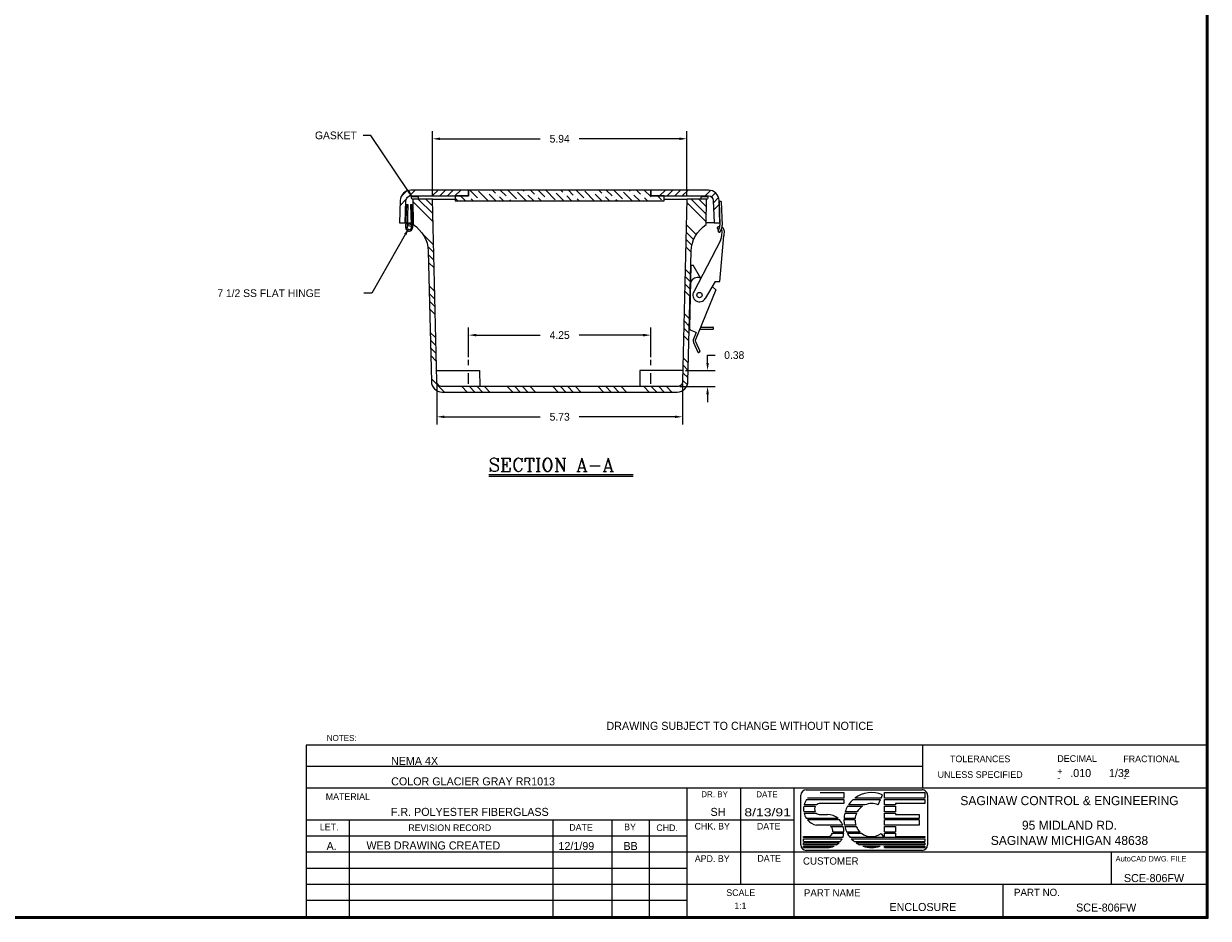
# Model space of a CAD drawing. Extents: x 0 to 64, y 0 to 41.8.
# Tile 3 of 4: x 36.4 to 64, y 0 to 20.9. Entities that reach past the tile are written whole.
import ezdxf
from ezdxf.enums import TextEntityAlignment as Align

# ---------------------------------------------------------------- set-up
doc = ezdxf.new("R2010")
doc.units = 0
doc.header["$MEASUREMENT"] = 0
doc.layers.get('0').update_dxf_attribs({"linetype": 'CONTINUOUS'})
for name, color, linetype in [('DIM', 3, 'CONTINUOUS'), ('HATCH', 4, 'CONTINUOUS'), ('TITLE', 1, 'CONTINUOUS')]:
    doc.layers.add(name, color=color, linetype=linetype)
doc.styles.add('COMPLEX', font='ROMANC')
doc.styles.add('ITALIC', font='txt')
doc.dimstyles.get("Standard").update_dxf_attribs({"dimtxt": 0.18, "dimasz": 0.18, "dimexe": 0.18, "dimexo": 0.0625, "dimgap": 0.09, "dimtad": 0, "dimtih": 1, "dimtoh": 1, "dimdec": 4, "dimzin": 0, "dimdsep": 46, "dimtxsty": 'Standard', "dimcen": 0.09, "dimadec": 0, "dimazin": 0, "dimtfac": 1, "dimtdec": 4, "dimtofl": 0, "dimtmove": 0, "dimatfit": 3, "dimfxl": 0, "dimtolj": 1, "dimtzin": 0, "dimarcsym": 0})

# ---------------------------------------------------------------- blocks, each defined once
blk = doc.blocks.new('SAATX')
for p, q in [((-0.842166, 0.02), (0.842166, 0.02)), ((-0.842166, 0), (0.842166, 0))]:
    blk.add_line(p, q)
at = {"style": 'COMPLEX'}
blk.add_text('SECTION A-A', height=0.156, dxfattribs=at).set_placement((-0.845514, 0.055141))
blk = doc.blocks.new('*X20')
at = {"color": 0}
for p, q in [((45.166681, 15.114643), (45.307248, 15.25521)), ((45.36153, 15.132715), (45.501537, 15.272722)), ((45.896867, 15.137722), (46.031867, 15.272722)), ((46.073644, 15.137722), (46.208644, 15.272722)), ((46.25042, 15.137722), (46.38542, 15.272722)), ((46.427197, 15.137722), (46.562197, 15.272722)), ((45.145307, 14.916492), (45.289348, 15.060533))]:
    blk.add_line(p, q, dxfattribs=at)
blk = doc.blocks.new('*X21')
at = {"color": 0}
for p, q in [((51.200168, 15.137722), (51.335168, 15.272722)), ((51.376945, 15.137722), (51.511945, 15.272722)), ((51.553721, 15.137722), (51.688721, 15.272722)), ((51.730498, 15.137722), (51.865498, 15.272722)), ((52.260828, 15.137722), (52.390501, 15.267395)), ((52.41315, 15.113267), (52.50747, 15.207587)), ((52.455763, 14.979104), (52.576861, 15.100201)), ((52.461728, 14.808292), (52.592252, 14.938816))]:
    blk.add_line(p, q, dxfattribs=at)
blk = doc.blocks.new('*X22')
at = {"color": 0}
for p, q in [((46.95631, 15.09231), (46.775898, 15.272722)), ((47.199378, 15.026019), (46.978407, 15.24699)), ((47.133086, 15.269087), (47.129451, 15.272722)), ((47.177281, 15.224893), (47.177281, 15.224893)), ((47.376154, 15.202796), (47.306228, 15.272722)), ((47.619222, 15.136505), (47.483005, 15.272722)), ((47.86229, 15.070213), (47.659781, 15.272722)), ((47.840193, 15.269087), (47.840193, 15.269087)), ((48.086558, 15.022722), (47.884387, 15.224893)), ((48.039067, 15.24699), (48.013335, 15.272722)), ((48.083261, 15.202796), (48.083261, 15.202796)), ((48.282135, 15.180699), (48.190112, 15.272722)), ((48.525203, 15.114407), (48.366888, 15.272722)), ((48.768271, 15.048116), (48.5473, 15.269087)), ((48.746174, 15.24699), (48.746174, 15.24699)), ((48.970442, 15.022722), (48.790368, 15.202796)), ((48.945048, 15.224893), (48.897218, 15.272722)), ((49.188115, 15.158602), (49.073995, 15.272722)), ((49.431183, 15.09231), (49.250772, 15.272722)), ((49.674251, 15.026019), (49.453281, 15.24699)), ((49.60796, 15.269087), (49.604325, 15.272722)), ((49.652154, 15.224893), (49.652154, 15.224893)), ((49.851028, 15.202796), (49.781102, 15.272722)), ((50.094096, 15.136505), (49.957879, 15.272722)), ((50.337164, 15.070213), (50.134655, 15.272722)), ((50.315067, 15.269087), (50.315067, 15.269087)), ((50.561432, 15.022722), (50.359261, 15.224893)), ((50.513941, 15.24699), (50.488209, 15.272722)), ((50.558135, 15.202796), (50.558135, 15.202796)), ((50.757009, 15.180699), (50.664985, 15.272722)), ((51.000077, 15.114407), (50.841762, 15.272722)), ((46.495568, 15.022722), (46.431669, 15.086621)), ((46.672345, 15.022722), (46.558562, 15.136505)), ((46.757436, 15.114407), (46.757436, 15.114407)), ((46.849121, 15.022722), (46.80163, 15.070213)), ((47.000504, 15.048116), (47.000504, 15.048116)), ((47.379451, 15.022722), (47.221475, 15.180699)), ((47.420349, 15.158602), (47.420349, 15.158602)), ((47.556228, 15.022722), (47.464543, 15.114407)), ((47.663416, 15.09231), (47.663416, 15.09231)), ((47.733005, 15.022722), (47.707611, 15.048116)), ((47.906484, 15.026019), (47.906484, 15.026019)), ((48.263335, 15.022722), (48.127455, 15.158602)), ((48.326329, 15.136505), (48.326329, 15.136505)), ((48.440112, 15.022722), (48.370523, 15.09231)), ((48.569397, 15.070213), (48.569397, 15.070213)), ((48.616888, 15.022722), (48.613591, 15.026019)), ((48.989242, 15.180699), (48.989242, 15.180699)), ((49.147218, 15.022722), (49.033436, 15.136505)), ((49.23231, 15.114407), (49.23231, 15.114407)), ((49.323995, 15.022722), (49.276504, 15.070213)), ((49.475378, 15.048116), (49.475378, 15.048116)), ((49.854325, 15.022722), (49.696348, 15.180699)), ((49.895222, 15.158602), (49.895222, 15.158602)), ((50.031102, 15.022722), (49.939416, 15.114407)), ((50.13829, 15.09231), (50.13829, 15.09231)), ((50.207879, 15.022722), (50.182484, 15.048116)), ((50.381358, 15.026019), (50.381358, 15.026019)), ((50.738209, 15.022722), (50.602329, 15.158602)), ((50.801203, 15.136505), (50.801203, 15.136505)), ((50.914985, 15.022722), (50.845397, 15.09231)), ((51.044271, 15.070213), (51.044271, 15.070213)), ((51.091762, 15.022722), (51.088465, 15.026019)), ((51.243145, 15.048116), (51.153539, 15.137722))]:
    blk.add_line(p, q, dxfattribs=at)
blk = doc.blocks.new('*X23')
at = {"color": 0}
for p, q in [((45.914023, 14.543607), (45.446112, 15.011518)), ((45.909696, 14.724711), (45.571684, 15.062722)), ((45.905368, 14.905815), (45.748461, 15.062722)), ((52.289792, 14.531799), (51.837246, 14.984344)), ((52.291556, 14.706812), (51.935645, 15.062722)), ((52.293319, 14.881825), (52.112422, 15.062722)), ((52.295083, 15.056838), (52.289199, 15.062722)), ((45.472383, 14.454916), (45.451511, 14.475789)), ((52.055671, 14.23559), (51.82487, 14.46639)), ((45.927005, 14.000295), (45.672049, 14.255251)), ((51.952239, 13.985469), (51.81662, 14.121088)), ((51.994754, 14.11973), (51.820745, 14.293739)), ((45.931332, 13.819191), (45.794281, 13.956242)), ((51.934576, 13.826354), (51.812494, 13.948436)), ((45.93566, 13.638087), (45.8076, 13.766146)), ((45.939987, 13.456983), (45.811926, 13.585043)), ((51.922204, 13.308396), (51.800118, 13.430482)), ((45.952969, 12.913671), (45.824904, 13.041736)), ((51.913956, 12.963091), (51.791868, 13.08518)), ((51.91808, 13.135744), (51.795993, 13.257831)), ((45.957296, 12.732567), (45.829229, 12.860633)), ((51.909832, 12.790438), (51.787742, 12.912528)), ((45.961624, 12.551463), (45.833555, 12.679531)), ((45.965951, 12.370359), (45.837881, 12.498429)), ((51.893337, 12.099827), (51.771241, 12.221923)), ((51.897461, 12.27248), (51.775366, 12.394574)), ((45.978933, 11.827047), (45.850858, 11.955121)), ((51.889213, 11.927174), (51.767115, 12.049272)), ((45.98326, 11.645943), (45.855184, 11.774019)), ((51.885089, 11.754522), (51.76299, 11.87662)), ((45.987587, 11.464838), (45.85951, 11.592916)), ((45.991915, 11.283734), (45.863836, 11.411814)), ((51.872717, 11.236563), (51.750614, 11.358666)), ((51.868593, 11.063911), (51.746489, 11.186015)), ((46.182597, 10.562722), (45.876813, 10.868506)), ((51.848604, 10.730346), (51.738238, 10.840712)), ((51.864469, 10.891258), (51.742363, 11.013363)), ((46.712927, 10.562722), (46.587927, 10.687722)), ((46.889704, 10.562722), (46.764704, 10.687722)), ((47.066481, 10.562722), (46.941481, 10.687722)), ((47.243257, 10.562722), (47.118257, 10.687722)), ((47.773587, 10.562722), (47.648587, 10.687722)), ((47.950364, 10.562722), (47.825364, 10.687722)), ((48.127141, 10.562722), (48.002141, 10.687722)), ((48.303918, 10.562722), (48.178918, 10.687722)), ((48.834248, 10.562722), (48.709248, 10.687722)), ((49.011024, 10.562722), (48.886024, 10.687722)), ((49.187801, 10.562722), (49.062801, 10.687722)), ((49.364578, 10.562722), (49.239578, 10.687722)), ((49.894908, 10.562722), (49.769908, 10.687722)), ((50.071684, 10.562722), (49.946684, 10.687722)), ((50.248461, 10.562722), (50.123461, 10.687722)), ((50.425238, 10.562722), (50.300238, 10.687722)), ((50.955568, 10.562722), (50.830568, 10.687722)), ((51.132345, 10.562722), (51.007345, 10.687722)), ((51.309121, 10.562722), (51.184121, 10.687722)), ((51.485898, 10.562722), (51.360898, 10.687722))]:
    blk.add_line(p, q, dxfattribs=at)
blk = doc.blocks.new('SCE')
at = {"color": 0}
for p, q in [((7.043, 2.4921), (7.9661, 2.4921)), ((7.1529, 2.4701), (7.3434, 2.4701)), ((7.1529, 2.4701), (7.3434, 2.4701)), ((7.3434, 2.4701), (7.3434, 2.4248)), ((7.6658, 2.4248), (7.6658, 2.4701)), ((7.6658, 2.4701), (7.9878, 2.4701)), ((7.6658, 2.4701), (7.9878, 2.4701)), ((7.9878, 2.4701), (7.9878, 2.4248)), ((6.9991, 2.0526), (6.9991, 2.4481)), ((7.0229, 2.3601), (7.1147, 2.3601)), ((7.1235, 2.371), (7.0252, 2.371)), ((7.0449, 2.4139), (7.3434, 2.4139)), ((7.3434, 2.4248), (7.0534, 2.4248)), ((7.3434, 2.3822), (7.1529, 2.3822)), ((7.3434, 2.4139), (7.3434, 2.3822)), ((7.3728, 2.3601), (7.49, 2.3601)), ((7.5099, 2.371), (7.3795, 2.371)), ((7.4163, 2.4139), (7.6339, 2.4139)), ((7.6386, 2.4248), (7.4295, 2.4248)), ((7.6155, 2.3714), (7.6339, 2.4139)), ((7.6386, 2.4248), (7.6504, 2.452)), ((7.9878, 2.4248), (7.6658, 2.4248)), ((7.6658, 2.4139), (7.9878, 2.4139)), ((7.6658, 2.371), (7.6658, 2.4139)), ((7.7537, 2.371), (7.6658, 2.371)), ((7.6658, 2.3601), (7.7537, 2.3601)), ((7.6658, 2.3172), (7.6658, 2.3601)), ((7.7537, 2.3822), (7.7537, 2.371)), ((7.9878, 2.3822), (7.7537, 2.3822)), ((7.7537, 2.3601), (7.7537, 2.3172)), ((7.9878, 2.4139), (7.9878, 2.3822)), ((8.0098, 2.4483), (8.0098, 2.0526)), ((7.1143, 2.3172), (7.0227, 2.3172)), ((7.025, 2.3063), (7.1228, 2.3063)), ((7.1529, 2.2943), (7.2118, 2.2944)), ((7.3507, 2.3063), (7.4438, 2.3063)), ((7.4495, 2.3172), (7.3538, 2.3172)), ((7.7537, 2.3172), (7.6658, 2.3172)), ((7.6658, 2.3063), (7.7537, 2.3063)), ((7.6658, 2.2634), (7.6658, 2.3063)), ((7.7537, 2.3063), (7.7537, 2.2943)), ((7.7537, 2.2943), (7.9439, 2.2943)), ((7.9439, 2.2943), (7.9439, 2.2634)), ((7.2964, 2.2634), (7.0444, 2.2634)), ((7.3347, 2.2096), (7.1242, 2.2096)), ((7.2365, 2.1987), (7.3384, 2.1987)), ((7.432, 2.2634), (7.3438, 2.2634)), ((7.4378, 2.2096), (7.3472, 2.2096)), ((7.3496, 2.1987), (7.4419, 2.1987)), ((7.9439, 2.2634), (7.6658, 2.2634)), ((7.6658, 2.2096), (7.6658, 2.2525)), ((7.9439, 2.2096), (7.6658, 2.2096)), ((7.6658, 2.1987), (7.7537, 2.1987)), ((7.6658, 2.1558), (7.6658, 2.1987)), ((7.7537, 2.1987), (7.7537, 2.1558)), ((7.9439, 2.2525), (7.9439, 2.2096)), ((7.021, 2.1122), (7.021, 2.1185)), ((7.021, 2.1185), (7.2116, 2.1185)), ((7.3335, 2.1122), (7.021, 2.1122)), ((7.021, 2.1013), (7.3284, 2.1013)), ((7.021, 2.0795), (7.021, 2.1013)), ((7.021, 2.0795), (7.314, 2.0795)), ((7.2519, 2.1449), (7.3423, 2.1449)), ((7.255, 2.1558), (7.3433, 2.1558)), ((7.3648, 2.1558), (7.4713, 2.1558)), ((7.3704, 2.1449), (7.4841, 2.1449)), ((7.6603, 2.1122), (7.3923, 2.1122)), ((7.4017, 2.1013), (7.9878, 2.1013)), ((7.425, 2.0795), (7.9878, 2.0795)), ((7.639, 2.1425), (7.6603, 2.1122)), ((7.6658, 2.1558), (7.7537, 2.1558)), ((7.6658, 2.1449), (7.7537, 2.1449)), ((7.6658, 2.1122), (7.6658, 2.1449)), ((7.9878, 2.1122), (7.6658, 2.1122)), ((7.7537, 2.1449), (7.7537, 2.1185)), ((7.7537, 2.1185), (7.9878, 2.1185)), ((7.9878, 2.1185), (7.9878, 2.1122)), ((7.9878, 2.1013), (7.9878, 2.0795)), ((7.021, 2.0686), (7.3042, 2.0686)), ((7.021, 2.0524), (7.021, 2.0686)), ((7.2842, 2.0524), (7.021, 2.0524)), ((7.021, 2.0416), (7.2641, 2.0416)), ((7.021, 2.0307), (7.021, 2.0416)), ((7.021, 2.0307), (7.2116, 2.0307)), ((7.9659, 2.0087), (7.043, 2.0087)), ((7.4397, 2.0686), (7.9878, 2.0686)), ((7.6586, 2.0524), (7.4677, 2.0524)), ((7.4948, 2.0416), (7.6315, 2.0416)), ((7.6658, 2.0524), (7.6658, 2.0561)), ((7.9878, 2.0524), (7.6658, 2.0524)), ((7.6658, 2.0416), (7.9878, 2.0416)), ((7.6658, 2.0307), (7.6658, 2.0416)), ((7.6658, 2.0307), (7.9878, 2.0307)), ((7.9878, 2.0307), (7.6658, 2.0307)), ((7.9878, 2.0686), (7.9878, 2.0524)), ((7.9878, 2.0416), (7.9878, 2.0307))]:
    blk.add_line(p, q, dxfattribs=at)
for p, q in [((7.3079, 2.2525), (7.0528, 2.2525)), ((7.4313, 2.2525), (7.3434, 2.2525)), ((7.9439, 2.2525), (7.6658, 2.2525))]:
    blk.add_line(p, q)
for centre, radius, start, end in [((7.043, 2.4481), 0.0439, 90, 180), ((7.5632, 2.2504), 0.2197, 66.59704, 127.47678), ((7.966, 2.4482), 0.0438, 359.875, 90.125), ((7.1529, 2.3383), 0.1318, 170.4834, 189.2069), ((7.1529, 2.3383), 0.1318, 145.017, 165.64081), ((7.1529, 2.3383), 0.0439, 150.26429, 208.6854), ((7.1529, 2.3383), 0.0439, 90, 131.92672), ((7.5632, 2.2504), 0.2197, 150.05291, 162.30199), ((7.5632, 2.2504), 0.2197, 131.92672, 146.71527), ((7.5632, 2.2504), 0.1318, 123.69526, 149.55795), ((7.5632, 2.2504), 0.1318, 66.59704, 113.84157), ((7.1529, 2.3383), 0.1318, 194.04398, 214.61088), ((7.1529, 2.3383), 0.0439, 226.71899, 270.05481), ((7.2116, 2.1625), 0.1318, 49.93666, 90), ((7.5632, 2.2504), 0.2197, 165.26196, 176.60611), ((7.5632, 2.2504), 0.1318, 154.91262, 174.3376), ((7.1529, 2.3383), 0.1318, 220.59188, 257.42188), ((7.2116, 2.1625), 0.0439, 351.25715, 55.48724), ((7.2116, 2.1625), 0.1318, 20.93652, 43.05238), ((7.2116, 2.1625), 0.1318, 357.09577, 15.94215), ((7.5632, 2.2504), 0.2197, 179.44995, 190.69612), ((7.5632, 2.2504), 0.2197, 193.60341, 205.49295), ((7.5632, 2.2504), 0.1318, 179.08323, 198.01906), ((7.5632, 2.2504), 0.1318, 203.079, 225.83475), ((7.2116, 2.1625), 0.0439, 270, 336.42182), ((7.2116, 2.1625), 0.1318, 320.99905, 332.35448), ((7.2116, 2.1625), 0.1318, 337.5837, 352.33774), ((7.5632, 2.2504), 0.2197, 208.6854, 218.96164), ((7.5632, 2.2504), 0.2197, 222.71874, 231.04136), ((7.5632, 2.2504), 0.1318, 233.1301, 305.11148), ((7.043, 2.0526), 0.0439, 180, 270), ((7.2116, 2.1625), 0.1318, 270, 293.4607), ((7.2116, 2.1625), 0.1318, 303.41885, 314.60213), ((7.5632, 2.2504), 0.2197, 235.81218, 244.26342), ((7.5632, 2.2504), 0.2197, 251.87867, 288.12133), ((7.5632, 2.2504), 0.2197, 295.73658, 297.8527), ((7.9659, 2.0526), 0.0439, 270, 0)]:
    blk.add_arc(centre, radius, start, end, dxfattribs=at)
blk.add_solid([(7.0982, 2.4581), (7.1515, 2.4696), (7.0537, 2.4247), (7.0979, 2.4581)], dxfattribs=at)
blk = doc.blocks.new('*D39')
at = {"layer": 'DIM', "color": 0, "lineweight": -2}
for p, q in [((46.745, 13.093), (46.745, 13.788)), ((46.925, 13.608), (48.413, 13.608)), ((50.815, 13.608), (49.328, 13.608)), ((50.995, 13.093), (50.995, 13.788))]:
    blk.add_line(p, q, dxfattribs=at)
at = {"layer": 'DIM', "color": 0}
for points in [[(46.925, 13.638), (46.925, 13.578), (46.745, 13.608)], [(50.815, 13.638), (50.815, 13.578), (50.995, 13.608)]]:
    blk.add_solid(points, dxfattribs=at)
at = {"layer": 'DIM', "color": 0, "insert": (48.87, 13.608), "char_height": 0.18, "attachment_point": 5}
blk.add_mtext('\\A1;4.25', dxfattribs=at)
blk = doc.blocks.new('*D50')
at = {"layer": 'DIM', "color": 0, "lineweight": -2}
for p, q in [((46.003, 12.468), (46.003, 11.522)), ((51.738, 12.468), (51.738, 11.522)), ((46.183, 11.702), (48.413, 11.702)), ((51.558, 11.702), (49.328, 11.702))]:
    blk.add_line(p, q, dxfattribs=at)
at = {"layer": 'DIM', "color": 0}
for points in [[(46.183, 11.732), (46.183, 11.672), (46.003, 11.702)], [(51.558, 11.732), (51.558, 11.672), (51.738, 11.702)]]:
    blk.add_solid(points, dxfattribs=at)
at = {"layer": 'DIM', "color": 0, "insert": (48.87, 11.702), "char_height": 0.18, "attachment_point": 5}
blk.add_mtext('\\A1;5.73', dxfattribs=at)
blk = doc.blocks.new('*D51')
at = {"layer": 'DIM', "color": 0, "lineweight": -2}
for p, q in [((45.902, 16.843), (45.902, 18.369)), ((51.839, 16.843), (51.839, 18.369)), ((46.082, 18.189), (48.413, 18.189)), ((51.659, 18.189), (49.328, 18.189))]:
    blk.add_line(p, q, dxfattribs=at)
at = {"layer": 'DIM', "color": 0}
for points in [[(46.082, 18.219), (46.082, 18.159), (45.902, 18.189)], [(51.659, 18.219), (51.659, 18.159), (51.839, 18.189)]]:
    blk.add_solid(points, dxfattribs=at)
at = {"layer": 'DIM', "color": 0, "insert": (48.87, 18.189), "char_height": 0.18, "attachment_point": 5}
blk.add_mtext('\\A1;5.94', dxfattribs=at)
blk = doc.blocks.new('*D53')
at = {"layer": 'DIM', "color": 0, "lineweight": -2}
for p, q in [((52.32, 12.961), (52.32, 13.141)), ((52.32, 13.141), (52.5, 13.141)), ((51.803, 12.781), (52.5, 12.781)), ((51.675, 12.406), (52.5, 12.406)), ((52.32, 12.226), (52.32, 12.046))]:
    blk.add_line(p, q, dxfattribs=at)
at = {"layer": 'DIM', "color": 0}
for points in [[(52.29, 12.961), (52.35, 12.961), (52.32, 12.781)], [(52.29, 12.226), (52.35, 12.226), (52.32, 12.406)]]:
    blk.add_solid(points, dxfattribs=at)
at = {"layer": 'DIM', "color": 0, "insert": (52.942, 13.141), "char_height": 0.18, "attachment_point": 5}
blk.add_mtext('\\A1;0.38', dxfattribs=at)

msp = doc.modelspace()

# ---------------------------------------------------------------- linework, layer by layer
for p, q in [((45.296043, 16.659598), (45.277152, 16.11466)), ((45.296043, 16.659598), (45.328062, 16.659598)), ((45.328062, 16.659598), (45.309171, 16.11466)), ((45.389227, 16.659598), (45.405981, 16.179822)), ((45.389227, 16.659598), (45.421246, 16.659598)), ((45.421246, 16.659598), (45.440276, 16.11466)), ((45.901619, 16.78066), (46.431669, 16.78066)), ((51.306669, 16.78066), (51.839119, 16.78066)), ((52.589671, 16.73066), (52.625216, 16.73066)), ((52.589671, 16.73066), (52.60907, 16.17514)), ((52.640207, 16.716184), (52.65904, 16.176885)), ((45.266289, 16.23066), (45.281173, 16.23066)), ((45.313192, 16.23066), (45.404205, 16.23066)), ((45.436225, 16.23066), (45.451139, 16.23066)), ((52.491875, 16.23066), (52.2896, 16.23066)), ((52.544893, 16.101136), (52.54956, 16.088268)), ((52.590786, 16.084353), (52.567096, 16.07878)), ((52.654284, 16.049197), (52.64558, 15.909527)), ((52.70424, 16.051289), (52.700358, 15.921995)), ((52.620343, 15.814265), (51.996329, 14.62146)), ((52.568781, 16.024755), (52.583755, 16.01144)), ((52.604962, 14.858953), (52.700358, 15.921995)), ((51.930202, 15.24316), (51.895217, 13.77847)), ((51.930202, 15.24316), (51.980217, 15.24316)), ((52.163896, 14.932951), (51.980217, 15.24316)), ((52.141247, 14.949366), (52.075503, 14.949366)), ((52.141247, 14.949366), (52.172919, 14.926411)), ((52.509637, 14.66816), (52.033746, 13.481556)), ((52.494526, 14.858187), (52.26676, 14.46486)), ((52.509637, 14.66816), (52.429089, 14.740745)), ((52.494526, 14.858187), (52.604962, 14.858953)), ((52.056811, 13.66816), (51.933736, 13.719254)), ((52.056811, 13.66816), (51.987306, 13.500085)), ((52.140569, 13.74316), (52.442388, 13.74316)), ((52.160518, 13.79316), (52.442866, 13.79316)), ((52.457384, 13.757802), (52.457861, 13.777802)), ((51.988945, 13.436976), (52.092408, 13.212302)), ((52.034361, 13.45789), (52.137824, 13.233216)), ((46.745369, 12.90566), (46.745369, 13.03066)), ((50.995369, 12.90566), (50.995369, 13.03066)), ((52.130473, 13.213317), (52.112307, 13.204951)), ((46.00065, 12.78066), (47.000701, 12.78066)), ((46.745369, 12.46816), (46.745369, 12.71816)), ((47.000701, 12.78066), (47.00448, 12.40566)), ((50.740038, 12.78066), (50.736259, 12.40566)), ((51.740089, 12.78066), (50.740038, 12.78066)), ((50.995369, 12.46816), (50.995369, 12.71816))]:
    msp.add_line(p, q)
for points in [[(46.744169, 16.99066), (45.399169, 16.99066, 0.404026), (45.149321, 16.749385), (45.131207, 16.23066), (45.266289, 16.23066), (45.284407, 16.749499, -0.404026), (45.39434, 16.85566), (46.744169, 16.85566)], [(52.607132, 16.23066), (52.589017, 16.749385, 0.404026), (52.33917, 16.99066), (50.994169, 16.99066), (50.994169, 16.85566), (52.343998, 16.85566, -0.404026), (52.453931, 16.749499), (52.472049, 16.23066)], [(45.574346, 16.81441), (45.574346, 16.81191, -0.414214), (45.543096, 16.78066), (45.445596, 16.78066, -0.414214), (45.414346, 16.81191), (45.414346, 16.81441, -0.414214), (45.445596, 16.84566), (45.543096, 16.84566, -0.414214)], [(51.612569, 12.28066, 0.412735), (51.862563, 12.529401), (51.935151, 15.568342, -0.246329), (52.289156, 16.186602), (52.295142, 16.78066), (51.839119, 16.78066), (51.737569, 12.53066, -0.414214), (51.612569, 12.40566), (46.128169, 12.40566, -0.414214), (46.003169, 12.53066), (45.901619, 16.78066), (45.445596, 16.78066), (45.451583, 16.186602, -0.246329), (45.805588, 15.568342), (45.878176, 12.529401, 0.412735), (46.128169, 12.28066)], [(52.326392, 16.81441), (52.326392, 16.81191, -0.414214), (52.295142, 16.78066), (52.197642, 16.78066, -0.414214), (52.166392, 16.81191), (52.166392, 16.81441, -0.414214), (52.197642, 16.84566), (52.295142, 16.84566, -0.414214)]]:
    msp.add_lwpolyline(points, format="xyb", close=True)
msp.add_lwpolyline([(46.431669, 16.85566), (46.431669, 16.74066), (51.306669, 16.74066), (51.306669, 16.85566), (50.994169, 16.85566), (50.994169, 16.99066), (46.744169, 16.99066), (46.744169, 16.85566)], close=True)
for centre, radius in [((45.358714, 16.11466), 0.05), ((52.131544, 14.54316), 0.0625)]:
    msp.add_circle(centre, radius)
for centre, radius, start, end in [((52.625216, 16.71566), 0.015, 2, 90), ((45.358714, 16.11466), 0.0805, 180, 125.971435), ((52.558994, 16.10625), 0.015, 131.641758, 199.933511), ((52.611321, 16.047399), 0.09375, 92.428881, 131.641758), ((52.563661, 16.093382), 0.015, 199.933511, 283.237187), ((52.578748, 16.035964), 0.015, 142.057945, 228.35569), ((52.409192, 16.16816), 0.2, 322.057945, 2), ((52.409192, 16.16816), 0.25, 321.742475, 2), ((52.611321, 16.047399), 0.043, 2.397629, 44.230061), ((52.611321, 16.047399), 0.093, 2.397629, 61.222586), ((52.593723, 16.022649), 0.015, 228.35569, 321.742475), ((52.458085, 15.908226), 0.1875, 329.92586, 0.397629), ((52.075503, 14.793366), 0.156, 90, 178.631701), ((52.131544, 14.54316), 0.15625, 149.92586, 329.92586), ((51.957699, 13.776978), 0.0625, 178.631701, 247.454513), ((52.442388, 13.75816), 0.015, 270, 358.631701), ((52.442866, 13.77816), 0.015, 358.631701, 90), ((52.06161, 13.470438), 0.08, 158.248355, 204.726177), ((52.06161, 13.470438), 0.03, 158.248355, 204.726177), ((52.106033, 13.218576), 0.015, 204.726177, 294.726177), ((52.124199, 13.226942), 0.015, 294.726177, 24.726177)]:
    msp.add_arc(centre, radius, start, end)
at = {"layer": 'DIM'}
for p, q in [((44.465414, 18.268565), (44.285414, 18.268565)), ((45.345107, 16.961248), (44.465414, 18.268565)), ((45.269312, 15.958432), (44.4843, 14.586629)), ((44.4843, 14.586629), (44.3043, 14.586629))]:
    msp.add_line(p, q, dxfattribs=at)
for points in [[(45.369996, 16.977997), (45.320217, 16.9445), (45.445596, 16.81191)], [(45.243274, 15.973332), (45.29535, 15.943531), (45.358714, 16.11466)]]:
    msp.add_solid(points, dxfattribs=at)
at = {"layer": 'TITLE'}
for p, q in [((42.96, 4.04), (42.96, 0.04)), ((63.96, 4.04), (42.96, 4.04)), ((57.335, 3.54), (42.96, 3.54)), ((63.96, 3.04), (42.96, 3.04)), ((51.835, 3.04), (51.835, 0.04)), ((54.335, 2.29), (42.96, 2.29)), ((43.96, 2.29), (43.96, 0.04)), ((48.71, 2.29), (48.71, 0.04)), ((50.085, 2.29), (50.085, 0.04)), ((50.96, 2.29), (50.96, 0.04)), ((51.835, 1.915), (42.96, 1.915)), ((54.335, 1.54), (42.96, 1.54)), ((51.835, 1.165), (42.96, 1.165)), ((63.96, 0.79), (42.96, 0.79)), ((51.835, 0.415), (42.96, 0.415))]:
    msp.add_line(p, q, dxfattribs=at)
at = {"layer": 'TITLE', "color": 1}
for p, q in [((57.335, 4.04), (57.335, 3.04)), ((53.085, 3.04), (53.085, 0.79)), ((54.335, 3.04), (54.335, 0.04)), ((63.96, 1.54), (54.335, 1.54)), ((61.744794, 0.79), (61.744794, 1.54)), ((59.21, 0.79), (59.21, 0.04))]:
    msp.add_line(p, q, dxfattribs=at)
at = {"layer": 'TITLE'}
for points in [[(64, 41.75), (0, 41.75), (0, 0), (64, 0)], [(63.98, 41.73), (0.02, 41.73), (0.02, 0.02), (63.98, 0.02)], [(63.96, 41.71), (0.04, 41.71), (0.04, 0.04), (63.96, 0.04)]]:
    msp.add_lwpolyline(points, close=True, dxfattribs=at)

# ---------------------------------------------------------------- block references
at = {"layer": 'DIM', "xscale": 2, "yscale": 2, "zscale": 2}
msp.add_blockref('SAATX', (48.900664, 10.315726), dxfattribs=at)
at = {"layer": 'HATCH'}
for name in ['*X20', '*X22', '*X21', '*X23']:
    msp.add_blockref(name, (0, 1.717938), dxfattribs=at)
at = {"layer": 'TITLE', "xscale": 2.927322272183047, "yscale": 2.927322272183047, "zscale": 2.927322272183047}
msp.add_blockref('SCE', (34.004537, -4.295367), dxfattribs=at)

# ---------------------------------------------------------------- texts
at = {"layer": 'DIM'}
for s, p in [('GASKET', (43.161693, 18.178565)), ('7 1/2 SS FLAT HINGE', (40.8843, 14.496629))]:
    msp.add_text(s, height=0.18, dxfattribs=at).set_placement(p)
at = {"layer": 'TITLE'}
for s, p in [('DRAWING SUBJECT TO CHANGE WITHOUT NOTICE', (49.961621, 4.341793)), ('COLOR GLACIER GRAY RR1013', (44.939241, 3.045896)), ('A.', (43.43235, 1.537662)), ('12/1/99', (48.841555, 1.537662)), ('BB', (50.356922, 1.537662)), ('SCE-806FW', (62.032051, 0.789351))]:
    msp.add_text(s, height=0.187, dxfattribs=at).set_placement(p, align=Align.BOTTOM_LEFT)
at = {"layer": 'TITLE', "style": 'ITALIC'}
for s, height, p in [('NOTES:', 0.14, (43.437437, 4.138389)), ('MATERIAL', 0.154, (43.413678, 2.762796))]:
    msp.add_text(s, height=height, dxfattribs=at).set_placement(p)
at = {"layer": 'TITLE'}
for s, height, p in [('NEMA 4X', 0.187, (44.935673, 3.580162)), ('.010      1/32', 0.187, (60.779734, 3.296076)), ('F.R. POLYESTER FIBERGLASS', 0.187, (44.931779, 2.389835)), ('SH', 0.187, (52.388934, 2.389835)), ('WEB DRAWING CREATED', 0.1875, (44.362189, 1.60621)), ('ENCLOSURE', 0.187, (56.562716, 0.170702)), ('SCE-806FW', 0.187, (60.915619, 0.157545))]:
    msp.add_text(s, height=height, dxfattribs=at).set_placement(p)
at = {"layer": 'TITLE', "color": 1, "style": 'ITALIC'}
for s, height, p in [('TOLERANCES', 0.15525, (58.677809, 3.643086)), ('UNLESS SPECIFIED', 0.15525, (58.677809, 3.276668)), ('DATE', 0.14, (53.703806, 2.822728)), ('DATE', 0.154, (53.74424, 2.072056)), ('DATE', 0.154, (53.756677, 1.322441))]:
    msp.add_text(s, height=height, dxfattribs=at).set_placement(p, align=Align.CENTER)
for s, height, p in [('DECIMAL', 0.15525, (60.477558, 3.649788)), ('FRACTIONAL', 0.15525, (62.017057, 3.643203)), ('+', 0.15525, (60.477558, 3.356365)), ('+', 0.15525, (62.017057, 3.34978)), ('-', 0.15525, (60.477558, 3.198841)), ('-', 0.15525, (62.017057, 3.197992)), ('PART NAME', 0.1694, (54.56633, 0.510249)), ('PART NO.', 0.1694, (59.467911, 0.520695))]:
    msp.add_text(s, height=height, dxfattribs=at).set_placement(p)
at = {"layer": 'TITLE', "style": 'ITALIC'}
for s, height, p in [('DR. BY', 0.14, (52.482696, 2.826181)), ('CHK. BY', 0.154, (52.428381, 2.072056)), ('LET.', 0.154, (43.492867, 2.055261)), ('REVISION RECORD', 0.154, (46.306408, 2.036268)), ('DATE', 0.154, (49.368519, 2.045764)), ('BY', 0.154, (50.510911, 2.055261)), ('CHD.', 0.154, (51.376383, 2.036268)), ('APD. BY', 0.154, (52.428381, 1.316743)), ('SCALE', 0.154, (53.094056, 0.521295))]:
    msp.add_text(s, height=height, dxfattribs=at).set_placement(p, align=Align.CENTER)
at = {"layer": 'TITLE'}
for s, height, p in [('SAGINAW CONTROL & ENGINEERING', 0.21019597, (60.761144, 2.640605)), ('95 MIDLAND RD.', 0.21019597, (60.761144, 2.06648)), ('SAGINAW MICHIGAN 48638', 0.21019597, (60.761144, 1.711411)), ('1:1', 0.15125, (53.084964, 0.217265))]:
    msp.add_text(s, height=height, dxfattribs=at).set_placement(p, align=Align.CENTER)
at = {"layer": 'TITLE', "width": 0.968326}
msp.add_text('8/13/91', height=0.187, dxfattribs=at).set_placement((53.177346, 2.380681), (54.263808, 2.380681), align=Align.FIT)
at = {"layer": 'TITLE', "color": 1, "style": 'ITALIC'}
msp.add_text('CUSTOMER', height=0.1694, dxfattribs=at).set_placement((55.841395, 1.252558), align=Align.RIGHT)
at = {"layer": 'TITLE', "color": 1}
msp.add_text('AutoCAD DWG. FILE', height=0.125, dxfattribs=at).set_placement((61.838183, 1.326747))

# ---------------------------------------------------------------- dimensions: what is measured, and where the dimension line sits
at = {"layer": 'DIM'}
for base, p1, p2, picture, middle in [((51.839119, 18.189316), (45.901619, 16.78066), (51.839119, 16.78066), '*D51', (48.870369, 18.189316)), ((50.995369, 13.608347), (46.745369, 13.03066), (50.995369, 13.03066), '*D39', (48.870369, 13.608347)), ((51.737569, 11.702149), (46.003169, 12.53066), (51.737569, 12.53066), '*D50', (48.870369, 11.702149))]:
    dim = msp.add_linear_dim(base=base, p1=p1, p2=p2, dimstyle='Standard', override={"dimgap": 0.1875, "dimdec": 2, "dimtdec": 2}, dxfattribs=at)
    dim.commit()
    dim.dimension.update_dxf_attribs({"geometry": picture, "text_midpoint": middle})
dim = msp.add_linear_dim(base=(52.3197511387, 12.78066), p1=(51.612569, 12.40566), p2=(51.740089, 12.78066), angle=90, dimstyle='Standard', override={"dimgap": 0.1875, "dimdec": 2, "dimtdec": 2}, dxfattribs=at)
dim.commit()
dim.dimension.update_dxf_attribs({"geometry": '*D53', "text_midpoint": (52.9422511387, 13.14066)})

doc.saveas('drawing.dxf')
